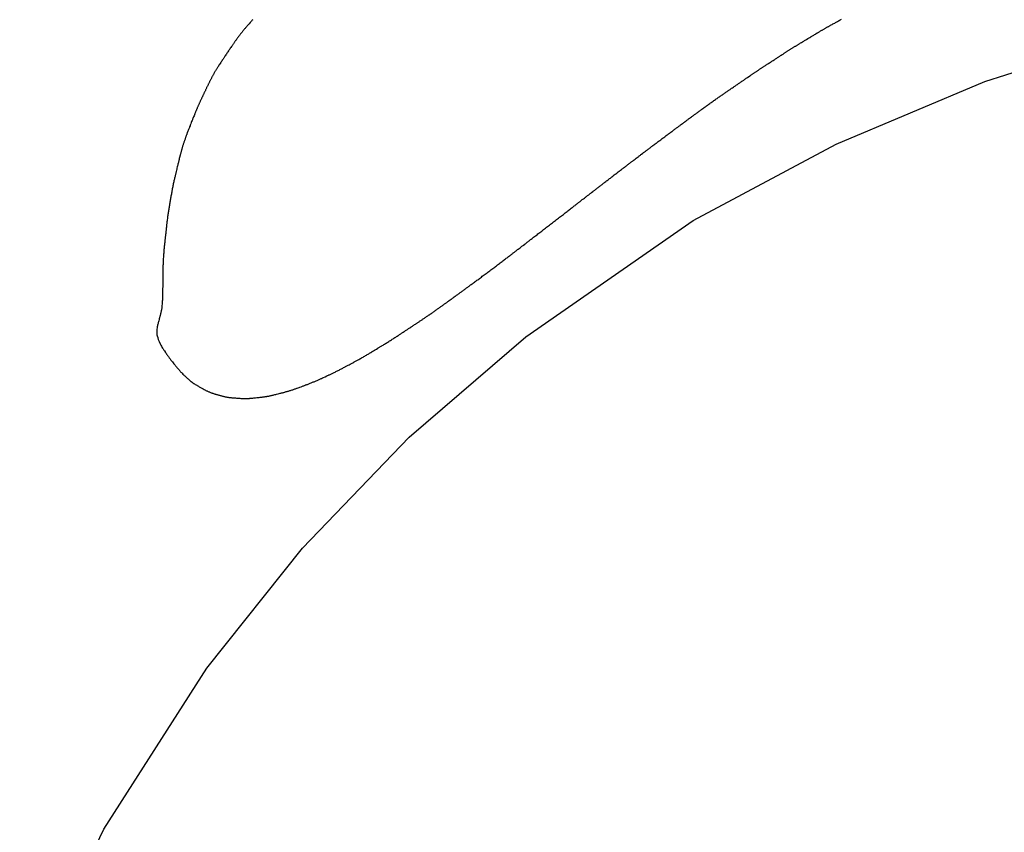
# Model space of a CAD drawing. Header units: millimetres. Extents: x -4577 to 1032787, y -66234 to 201209.
# Tile 138 of 256: x 4365.8 to 4367.6, y -8941.63 to -8940.14. Entities that reach past the tile are written whole.
import ezdxf

# ---------------------------------------------------------------- set-up
doc = ezdxf.new("R2010")
doc.units = ezdxf.units.MM
doc.linetypes.add('510_5_2OG_ELT_1004$0$11-07-22_DS_2OG$0$AUSGEZOGEN', pattern=[0])
doc.layers.add('510_5_2OG_ELT_1004$0$11-07-22_DS_2OG$0$EBENE_1', color=8, linetype='510_5_2OG_ELT_1004$0$11-07-22_DS_2OG$0$AUSGEZOGEN')

# ---------------------------------------------------------------- blocks, each defined once
blk = doc.blocks.new('510_5_2OG_ELT_1004')
at = {"layer": '510_5_2OG_ELT_1004$0$11-07-22_DS_2OG$0$EBENE_1'}
for p, q in [((4367.5689, -8940.2051), (4367.8504, -8940.1152)), ((4367.2963, -8940.3204), (4367.5689, -8940.2051)), ((4367.0341, -8940.4603), (4367.2963, -8940.3204)), ((4366.7274, -8940.6731), (4367.0341, -8940.4603)), ((4366.5137, -8940.8574), (4366.7274, -8940.6731)), ((4366.3183, -8941.0605), (4366.5137, -8940.8574)), ((4366.1428, -8941.2809), (4366.3183, -8941.0605)), ((4365.9541, -8941.5756), (4366.1428, -8941.2809)), ((4365.7997, -8941.8905), (4365.9541, -8941.5756))]:
    blk.add_line(p, q, dxfattribs=at)
blk.add_lwpolyline([(4366.2269, -8940.092), (4366.2261, -8940.0928), (4366.2253, -8940.0938), (4366.2243, -8940.0949), (4366.2232, -8940.096), (4366.2221, -8940.0974), (4366.2202, -8940.0995), (4366.2195, -8940.1003), (4366.2188, -8940.101), (4366.2181, -8940.1019), (4366.2174, -8940.1027), (4366.2167, -8940.1035), (4366.2159, -8940.1044), (4366.2152, -8940.1053), (4366.2144, -8940.1062), (4366.2136, -8940.1071), (4366.2128, -8940.108), (4366.212, -8940.109), (4366.2112, -8940.1099), (4366.2104, -8940.1109), (4366.2096, -8940.1119), (4366.2088, -8940.1129), (4366.208, -8940.1139), (4366.2072, -8940.1149), (4366.2064, -8940.1159), (4366.2055, -8940.1169), (4366.2047, -8940.1179), (4366.2039, -8940.119), (4366.2031, -8940.12), (4366.2023, -8940.121), (4366.2015, -8940.1221), (4366.2008, -8940.1231), (4366.2, -8940.1241), (4366.1992, -8940.1252), (4366.1984, -8940.1262), (4366.1977, -8940.1272), (4366.1969, -8940.1283), (4366.1962, -8940.1293), (4366.1955, -8940.1303), (4366.1948, -8940.1313), (4366.1941, -8940.1323), (4366.1934, -8940.1333), (4366.1927, -8940.1342), (4366.192, -8940.1352), (4366.1914, -8940.1361), (4366.1907, -8940.137), (4366.1901, -8940.138), (4366.1895, -8940.1388), (4366.1889, -8940.1397), (4366.1878, -8940.1414), (4366.1867, -8940.143), (4366.1857, -8940.1444), (4366.1848, -8940.1458), (4366.1839, -8940.1471), (4366.1832, -8940.1482), (4366.1825, -8940.1492), (4366.1813, -8940.151), (4366.1804, -8940.1524), (4366.1796, -8940.1535), (4366.1785, -8940.1551), (4366.1776, -8940.1565), (4366.1766, -8940.158), (4366.176, -8940.1589), (4366.1752, -8940.1601), (4366.1737, -8940.1623), (4366.1731, -8940.1632), (4366.1724, -8940.1642), (4366.1717, -8940.1653), (4366.1709, -8940.1665), (4366.17, -8940.1678), (4366.1691, -8940.1692), (4366.1681, -8940.1707), (4366.1671, -8940.1722), (4366.1655, -8940.1747), (4366.1649, -8940.1755), (4366.1644, -8940.1764), (4366.1638, -8940.1772), (4366.1633, -8940.1781), (4366.1627, -8940.179), (4366.1621, -8940.1799), (4366.1616, -8940.1809), (4366.161, -8940.1818), (4366.1604, -8940.1827), (4366.1598, -8940.1837), (4366.1592, -8940.1846), (4366.1587, -8940.1856), (4366.1581, -8940.1866), (4366.1575, -8940.1875), (4366.157, -8940.1885), (4366.1564, -8940.1895), (4366.1558, -8940.1905), (4366.1553, -8940.1915), (4366.1547, -8940.1924), (4366.1542, -8940.1934), (4366.1536, -8940.1944), (4366.1531, -8940.1954), (4366.1526, -8940.1964), (4366.152, -8940.1974), (4366.1515, -8940.1984), (4366.151, -8940.1994), (4366.1505, -8940.2004), (4366.1499, -8940.2014), (4366.1494, -8940.2024), (4366.1489, -8940.2034), (4366.1484, -8940.2044), (4366.1479, -8940.2055), (4366.1474, -8940.2065), (4366.1469, -8940.2075), (4366.1464, -8940.2085), (4366.1459, -8940.2095), (4366.1454, -8940.2105), (4366.1449, -8940.2115), (4366.1444, -8940.2126), (4366.1439, -8940.2136), (4366.1434, -8940.2146), (4366.1429, -8940.2156), (4366.1424, -8940.2166), (4366.1419, -8940.2177), (4366.1414, -8940.2187), (4366.1409, -8940.2197), (4366.1405, -8940.2207), (4366.14, -8940.2217), (4366.1395, -8940.2228), (4366.139, -8940.2238), (4366.1385, -8940.2248), (4366.138, -8940.2258), (4366.1375, -8940.2269), (4366.137, -8940.2279), (4366.1365, -8940.2289), (4366.136, -8940.2299), (4366.1356, -8940.2309), (4366.1351, -8940.232), (4366.1346, -8940.233), (4366.1341, -8940.234), (4366.1336, -8940.235), (4366.1331, -8940.2361), (4366.1327, -8940.2371), (4366.1322, -8940.2381), (4366.1317, -8940.2391), (4366.1312, -8940.2402), (4366.1308, -8940.2412), (4366.1303, -8940.2422), (4366.1298, -8940.2433), (4366.1293, -8940.2443), (4366.1289, -8940.2453), (4366.1284, -8940.2464), (4366.128, -8940.2474), (4366.1275, -8940.2484), (4366.127, -8940.2495), (4366.1266, -8940.2505), (4366.1261, -8940.2515), (4366.1257, -8940.2526), (4366.1252, -8940.2536), (4366.1248, -8940.2546), (4366.1243, -8940.2557), (4366.1239, -8940.2567), (4366.1235, -8940.2577), (4366.1231, -8940.2587), (4366.1226, -8940.2597), (4366.1222, -8940.2607), (4366.1218, -8940.2617), (4366.1214, -8940.2627), (4366.121, -8940.2637), (4366.1206, -8940.2646), (4366.1199, -8940.2664), (4366.1192, -8940.2682), (4366.1185, -8940.2699), (4366.1178, -8940.2715), (4366.1172, -8940.2731), (4366.1167, -8940.2745), (4366.1162, -8940.2758), (4366.1157, -8940.2769), (4366.1149, -8940.2789), (4366.1143, -8940.2804), (4366.1134, -8940.2828), (4366.1124, -8940.2852), (4366.112, -8940.2863), (4366.1111, -8940.2885), (4366.1107, -8940.2895), (4366.1103, -8940.2907), (4366.1098, -8940.292), (4366.1092, -8940.2934), (4366.1086, -8940.2949), (4366.1079, -8940.2966), (4366.1069, -8940.2993), (4366.1065, -8940.3003), (4366.1062, -8940.3013), (4366.1058, -8940.3023), (4366.1054, -8940.3033), (4366.105, -8940.3043), (4366.1046, -8940.3054), (4366.1042, -8940.3065), (4366.1039, -8940.3075), (4366.1035, -8940.3086), (4366.1031, -8940.3098), (4366.1027, -8940.3109), (4366.1023, -8940.312), (4366.1019, -8940.3132), (4366.1015, -8940.3143), (4366.1011, -8940.3155), (4366.1007, -8940.3167), (4366.1003, -8940.3179), (4366.0999, -8940.319), (4366.0995, -8940.3202), (4366.0992, -8940.3214), (4366.0988, -8940.3226), (4366.0984, -8940.3238), (4366.0981, -8940.325), (4366.0977, -8940.3262), (4366.0974, -8940.3273), (4366.0971, -8940.3285), (4366.0967, -8940.3297), (4366.0964, -8940.3308), (4366.0961, -8940.332), (4366.0958, -8940.3331), (4366.0955, -8940.3343), (4366.0952, -8940.3354), (4366.0949, -8940.3365), (4366.0946, -8940.3376), (4366.0943, -8940.3386), (4366.094, -8940.3397), (4366.0938, -8940.3407), (4366.0935, -8940.3418), (4366.0933, -8940.3428), (4366.0928, -8940.3447), (4366.0923, -8940.3465), (4366.0919, -8940.3482), (4366.0915, -8940.3499), (4366.0911, -8940.3513), (4366.0908, -8940.3527), (4366.0905, -8940.3539), (4366.0903, -8940.355), (4366.0898, -8940.357), (4366.0894, -8940.3585), (4366.0891, -8940.3598), (4366.0886, -8940.3618), (4366.088, -8940.3644), (4366.0878, -8940.3654), (4366.0875, -8940.3665), (4366.0872, -8940.3679), (4366.0866, -8940.3704), (4366.0863, -8940.3714), (4366.0861, -8940.3725), (4366.0858, -8940.3737), (4366.0855, -8940.3749), (4366.0851, -8940.3763), (4366.0848, -8940.3777), (4366.0844, -8940.3792), (4366.0841, -8940.3808), (4366.0837, -8940.3824), (4366.0833, -8940.3841), (4366.0829, -8940.3858), (4366.0825, -8940.3875), (4366.0821, -8940.3893), (4366.0817, -8940.3912), (4366.0813, -8940.393), (4366.0809, -8940.3949), (4366.0805, -8940.3967), (4366.0802, -8940.3986), (4366.0798, -8940.4004), (4366.0794, -8940.4023), (4366.0791, -8940.4042), (4366.0787, -8940.406), (4366.0784, -8940.4079), (4366.078, -8940.4098), (4366.0777, -8940.4117), (4366.0773, -8940.4135), (4366.077, -8940.4154), (4366.0767, -8940.4173), (4366.0764, -8940.4192), (4366.076, -8940.421), (4366.0757, -8940.4229), (4366.0754, -8940.4248), (4366.0751, -8940.4267), (4366.0747, -8940.4285), (4366.0744, -8940.4304), (4366.0741, -8940.4323), (4366.0738, -8940.4342), (4366.0735, -8940.4361), (4366.0732, -8940.4379), (4366.0729, -8940.4398), (4366.0726, -8940.4417), (4366.0723, -8940.4436), (4366.072, -8940.4454), (4366.0717, -8940.4473), (4366.0714, -8940.4492), (4366.0711, -8940.4511), (4366.0709, -8940.453), (4366.0706, -8940.4549), (4366.0704, -8940.4567), (4366.0701, -8940.4586), (4366.0699, -8940.4605), (4366.0697, -8940.4623), (4366.0694, -8940.4641), (4366.0692, -8940.4659), (4366.069, -8940.4676), (4366.0688, -8940.4693), (4366.0687, -8940.471), (4366.0685, -8940.4725), (4366.0683, -8940.4741), (4366.0682, -8940.4755), (4366.068, -8940.4769), (4366.0679, -8940.4783), (4366.0677, -8940.4795), (4366.0676, -8940.4807), (4366.0675, -8940.4817), (4366.0673, -8940.4837), (4366.0671, -8940.4855), (4366.0669, -8940.4871), (4366.0668, -8940.4886), (4366.0666, -8940.49), (4366.0665, -8940.4913), (4366.0663, -8940.4926), (4366.0662, -8940.494), (4366.066, -8940.4955), (4366.0659, -8940.4971), (4366.0656, -8940.4998), (4366.0655, -8940.5008), (4366.0654, -8940.5019), (4366.0652, -8940.5031), (4366.0651, -8940.5043), (4366.065, -8940.5056), (4366.0648, -8940.507), (4366.0647, -8940.5084), (4366.0645, -8940.51), (4366.0644, -8940.5116), (4366.0642, -8940.5132), (4366.064, -8940.5149), (4366.0639, -8940.5166), (4366.0637, -8940.5184), (4366.0636, -8940.5202), (4366.0634, -8940.522), (4366.0633, -8940.5239), (4366.0631, -8940.5257), (4366.063, -8940.5276), (4366.0629, -8940.5295), (4366.0628, -8940.5314), (4366.0627, -8940.5333), (4366.0626, -8940.5352), (4366.0625, -8940.5371), (4366.0624, -8940.539), (4366.0624, -8940.5408), (4366.0623, -8940.5427), (4366.0623, -8940.5446), (4366.0622, -8940.5465), (4366.0622, -8940.5484), (4366.0622, -8940.5503), (4366.0621, -8940.5522), (4366.0621, -8940.5541), (4366.0621, -8940.556), (4366.0621, -8940.5579), (4366.062, -8940.5598), (4366.062, -8940.5617), (4366.062, -8940.5635), (4366.062, -8940.5654), (4366.0619, -8940.5672), (4366.0619, -8940.569), (4366.0619, -8940.5708), (4366.0619, -8940.5725), (4366.0619, -8940.5742), (4366.0618, -8940.5758), (4366.0618, -8940.5774), (4366.0618, -8940.5789), (4366.0618, -8940.5803), (4366.0618, -8940.5816), (4366.0618, -8940.5829), (4366.0617, -8940.584), (4366.0617, -8940.5851), (4366.0617, -8940.5871), (4366.0617, -8940.5887), (4366.0617, -8940.5902), (4366.0617, -8940.5915), (4366.0617, -8940.5926), (4366.0617, -8940.5937), (4366.0616, -8940.5948), (4366.0616, -8940.5959), (4366.0616, -8940.5969), (4366.0616, -8940.598), (4366.0616, -8940.5991), (4366.0616, -8940.6001), (4366.0615, -8940.6012), (4366.0615, -8940.6023), (4366.0615, -8940.6033), (4366.0614, -8940.6044), (4366.0613, -8940.6064), (4366.0611, -8940.6081), (4366.061, -8940.6102), (4366.0607, -8940.6137), (4366.0605, -8940.6161), (4366.0604, -8940.6172), (4366.0603, -8940.6185), (4366.0602, -8940.6198), (4366.06, -8940.6211), (4366.0598, -8940.6225), (4366.0596, -8940.624), (4366.0593, -8940.6254), (4366.059, -8940.6268), (4366.0587, -8940.6282), (4366.0584, -8940.6296), (4366.058, -8940.6309), (4366.0577, -8940.6322), (4366.0574, -8940.6334), (4366.0571, -8940.6346), (4366.0568, -8940.6357), (4366.0565, -8940.6368), (4366.0562, -8940.6379), (4366.0559, -8940.6389), (4366.0556, -8940.6399), (4366.0554, -8940.6409), (4366.0551, -8940.6418), (4366.0546, -8940.6438), (4366.0541, -8940.6456), (4366.0536, -8940.6473), (4366.0533, -8940.6488), (4366.0529, -8940.6499), (4366.0525, -8940.6518), (4366.0521, -8940.6534), (4366.0518, -8940.655), (4366.0515, -8940.6567), (4366.0511, -8940.6593), (4366.0508, -8940.6647), (4366.0508, -8940.6658), (4366.0508, -8940.667), (4366.0509, -8940.6682), (4366.0511, -8940.6694), (4366.0516, -8940.6714), (4366.0526, -8940.6748), (4366.0529, -8940.6759), (4366.0534, -8940.6772), (4366.0538, -8940.6785), (4366.0544, -8940.6797), (4366.0549, -8940.6809), (4366.0554, -8940.682), (4366.0572, -8940.686), (4366.0578, -8940.6873), (4366.0586, -8940.6888), (4366.0595, -8940.6905), (4366.0605, -8940.6922), (4366.0615, -8940.6939), (4366.0625, -8940.6954), (4366.0634, -8940.6968), (4366.0642, -8940.6979), (4366.0649, -8940.6989), (4366.0661, -8940.7006), (4366.0666, -8940.7014), (4366.0673, -8940.7024), (4366.068, -8940.7035), (4366.069, -8940.7049), (4366.0696, -8940.7057), (4366.0702, -8940.7066), (4366.0709, -8940.7076), (4366.0716, -8940.7086), (4366.0723, -8940.7096), (4366.0731, -8940.7107), (4366.0739, -8940.7118), (4366.0747, -8940.7128), (4366.0755, -8940.7139), (4366.0762, -8940.7149), (4366.077, -8940.7158), (4366.0776, -8940.7167), (4366.0788, -8940.7182), (4366.0796, -8940.7191), (4366.0824, -8940.7228), (4366.0834, -8940.724), (4366.0846, -8940.7255), (4366.0852, -8940.7262), (4366.0859, -8940.727), (4366.0865, -8940.7278), (4366.0872, -8940.7286), (4366.0879, -8940.7294), (4366.0885, -8940.7302), (4366.0892, -8940.731), (4366.0899, -8940.7317), (4366.0905, -8940.7325), (4366.0912, -8940.7333), (4366.0919, -8940.7341), (4366.0926, -8940.7349), (4366.0933, -8940.7356), (4366.094, -8940.7364), (4366.0946, -8940.7372), (4366.0953, -8940.7379), (4366.0961, -8940.7387), (4366.0968, -8940.7394), (4366.0975, -8940.7402), (4366.0989, -8940.7415), (4366.1003, -8940.7428), (4366.1014, -8940.7439), (4366.1023, -8940.7448), (4366.1061, -8940.7483), (4366.1075, -8940.7495), (4366.1083, -8940.7503), (4366.1093, -8940.7512), (4366.1104, -8940.7522), (4366.1116, -8940.7532), (4366.1129, -8940.7543), (4366.1142, -8940.7554), (4366.1156, -8940.7565), (4366.1171, -8940.7576), (4366.1186, -8940.7586), (4366.12, -8940.7596), (4366.1215, -8940.7605), (4366.1229, -8940.7614), (4366.1242, -8940.7621), (4366.1253, -8940.7628), (4366.1273, -8940.7639), (4366.1289, -8940.7648), (4366.1326, -8940.7669), (4366.1335, -8940.7675), (4366.1347, -8940.7681), (4366.136, -8940.7688), (4366.1376, -8940.7697), (4366.1393, -8940.7706), (4366.1402, -8940.7711), (4366.1411, -8940.7716), (4366.1421, -8940.7721), (4366.1431, -8940.7725), (4366.1441, -8940.773), (4366.1452, -8940.7735), (4366.1462, -8940.774), (4366.1473, -8940.7744), (4366.1483, -8940.7748), (4366.1494, -8940.7753), (4366.1505, -8940.7757), (4366.1516, -8940.7761), (4366.1527, -8940.7764), (4366.1538, -8940.7768), (4366.1549, -8940.7772), (4366.156, -8940.7775), (4366.1571, -8940.7779), (4366.1582, -8940.7782), (4366.1593, -8940.7785), (4366.1604, -8940.7788), (4366.1615, -8940.7792), (4366.1626, -8940.7795), (4366.1637, -8940.7798), (4366.1649, -8940.7801), (4366.166, -8940.7804), (4366.1671, -8940.7807), (4366.1682, -8940.781), (4366.1693, -8940.7813), (4366.1704, -8940.7816), (4366.1716, -8940.7819), (4366.1727, -8940.7822), (4366.1738, -8940.7825), (4366.1749, -8940.7828), (4366.1761, -8940.783), (4366.1772, -8940.7833), (4366.1783, -8940.7835), (4366.1794, -8940.7837), (4366.1806, -8940.7839), (4366.1817, -8940.7841), (4366.1829, -8940.7843), (4366.184, -8940.7844), (4366.1851, -8940.7846), (4366.1862, -8940.7847), (4366.1873, -8940.7848), (4366.1883, -8940.7849), (4366.1903, -8940.7851), (4366.1921, -8940.7852), (4366.1937, -8940.7854), (4366.195, -8940.7854), (4366.1974, -8940.7856), (4366.2006, -8940.7858), (4366.2018, -8940.7859), (4366.2032, -8940.786), (4366.2049, -8940.7861), (4366.2069, -8940.7861), (4366.2079, -8940.7862), (4366.209, -8940.7862), (4366.2101, -8940.7863), (4366.2112, -8940.7863), (4366.2124, -8940.7863), (4366.2135, -8940.7863), (4366.2147, -8940.7863), (4366.2159, -8940.7863), (4366.2171, -8940.7862), (4366.2183, -8940.7862), (4366.2195, -8940.7862), (4366.2207, -8940.7861), (4366.2218, -8940.786), (4366.223, -8940.7859), (4366.2241, -8940.7858), (4366.2251, -8940.7858), (4366.2272, -8940.7856), (4366.229, -8940.7854), (4366.2306, -8940.7852), (4366.2319, -8940.7851), (4366.2342, -8940.7848), (4366.2377, -8940.7844), (4366.2389, -8940.7843), (4366.2403, -8940.7841), (4366.2431, -8940.7838), (4366.2441, -8940.7836), (4366.2452, -8940.7835), (4366.2463, -8940.7834), (4366.2475, -8940.7832), (4366.2487, -8940.783), (4366.2499, -8940.7828), (4366.2511, -8940.7827), (4366.2524, -8940.7824), (4366.2536, -8940.7822), (4366.2549, -8940.782), (4366.2562, -8940.7818), (4366.2574, -8940.7815), (4366.2587, -8940.7813), (4366.2599, -8940.781), (4366.2611, -8940.7807), (4366.2623, -8940.7805), (4366.2634, -8940.7802), (4366.2645, -8940.78), (4366.2656, -8940.7797), (4366.2676, -8940.7792), (4366.2693, -8940.7788), (4366.2707, -8940.7784), (4366.2737, -8940.7777), (4366.2771, -8940.7768), (4366.2783, -8940.7765), (4366.2798, -8940.7761), (4366.2816, -8940.7757), (4366.2826, -8940.7754), (4366.2837, -8940.7751), (4366.2848, -8940.7748), (4366.2859, -8940.7745), (4366.2872, -8940.7742), (4366.2884, -8940.7738), (4366.2897, -8940.7735), (4366.291, -8940.7731), (4366.2923, -8940.7727), (4366.2936, -8940.7723), (4366.295, -8940.7719), (4366.2963, -8940.7715), (4366.2976, -8940.7711), (4366.2989, -8940.7706), (4366.3003, -8940.7702), (4366.3015, -8940.7698), (4366.3028, -8940.7693), (4366.304, -8940.7689), (4366.3052, -8940.7685), (4366.3063, -8940.7681), (4366.3074, -8940.7677), (4366.3085, -8940.7673), (4366.3104, -8940.7666), (4366.312, -8940.766), (4366.3133, -8940.7656), (4366.3155, -8940.7647), (4366.3191, -8940.7634), (4366.3203, -8940.7629), (4366.3228, -8940.762), (4366.3238, -8940.7616), (4366.3248, -8940.7613), (4366.326, -8940.7608), (4366.3271, -8940.7604), (4366.3284, -8940.7599), (4366.3296, -8940.7594), (4366.331, -8940.7589), (4366.3323, -8940.7584), (4366.3337, -8940.7578), (4366.3351, -8940.7573), (4366.3365, -8940.7567), (4366.3379, -8940.7561), (4366.3393, -8940.7555), (4366.3407, -8940.7549), (4366.3421, -8940.7544), (4366.3434, -8940.7538), (4366.3448, -8940.7532), (4366.3461, -8940.7526), (4366.3474, -8940.752), (4366.3486, -8940.7514), (4366.3498, -8940.7509), (4366.351, -8940.7504), (4366.3521, -8940.7499), (4366.3531, -8940.7494), (4366.355, -8940.7485), (4366.3565, -8940.7478), (4366.3595, -8940.7464), (4366.3629, -8940.7449), (4366.3641, -8940.7443), (4366.3656, -8940.7436), (4366.3666, -8940.7431), (4366.3676, -8940.7427), (4366.3686, -8940.7422), (4366.3698, -8940.7416), (4366.371, -8940.7411), (4366.3722, -8940.7405), (4366.3736, -8940.7398), (4366.3749, -8940.7392), (4366.3763, -8940.7385), (4366.3777, -8940.7378), (4366.3792, -8940.7371), (4366.3806, -8940.7364), (4366.3821, -8940.7357), (4366.3836, -8940.7349), (4366.3851, -8940.7342), (4366.3865, -8940.7334), (4366.388, -8940.7327), (4366.3894, -8940.7319), (4366.3908, -8940.7312), (4366.3922, -8940.7305), (4366.3935, -8940.7298), (4366.3948, -8940.7291), (4366.396, -8940.7284), (4366.3972, -8940.7278), (4366.3983, -8940.7272), (4366.3994, -8940.7266), (4366.4004, -8940.7261), (4366.402, -8940.7252), (4366.4034, -8940.7245), (4366.4055, -8940.7233), (4366.4081, -8940.7219), (4366.409, -8940.7214), (4366.4102, -8940.7207), (4366.4119, -8940.7199), (4366.4128, -8940.7193), (4366.4138, -8940.7188), (4366.415, -8940.7182), (4366.4162, -8940.7175), (4366.4174, -8940.7168), (4366.4187, -8940.7161), (4366.4201, -8940.7153), (4366.4215, -8940.7146), (4366.423, -8940.7137), (4366.4245, -8940.7129), (4366.426, -8940.7121), (4366.4275, -8940.7112), (4366.4291, -8940.7103), (4366.4306, -8940.7094), (4366.4321, -8940.7085), (4366.4337, -8940.7077), (4366.4352, -8940.7068), (4366.4367, -8940.7059), (4366.4382, -8940.705), (4366.4396, -8940.7042), (4366.441, -8940.7033), (4366.4423, -8940.7025), (4366.4436, -8940.7018), (4366.4449, -8940.701), (4366.446, -8940.7003), (4366.4471, -8940.6997), (4366.4481, -8940.6991), (4366.4499, -8940.698), (4366.4513, -8940.6971), (4366.4536, -8940.6957), (4366.456, -8940.6943), (4366.457, -8940.6937), (4366.4591, -8940.6924), (4366.4599, -8940.6919), (4366.4609, -8940.6913), (4366.462, -8940.6906), (4366.4632, -8940.6899), (4366.4644, -8940.6892), (4366.4657, -8940.6884), (4366.4671, -8940.6875), (4366.4685, -8940.6867), (4366.47, -8940.6857), (4366.4715, -8940.6848), (4366.4731, -8940.6839), (4366.4746, -8940.6829), (4366.4762, -8940.6819), (4366.4778, -8940.6809), (4366.4794, -8940.6799), (4366.481, -8940.6788), (4366.4826, -8940.6778), (4366.4842, -8940.6768), (4366.4858, -8940.6758), (4366.4873, -8940.6748), (4366.4889, -8940.6738), (4366.4904, -8940.6728), (4366.4918, -8940.6719), (4366.4932, -8940.671), (4366.4946, -8940.6701), (4366.4959, -8940.6692), (4366.4972, -8940.6684), (4366.4984, -8940.6676), (4366.4996, -8940.6668), (4366.5006, -8940.6661), (4366.5016, -8940.6654), (4366.5026, -8940.6648), (4366.5043, -8940.6637), (4366.5058, -8940.6627), (4366.5071, -8940.6618), (4366.5082, -8940.6611), (4366.5093, -8940.6604), (4366.5103, -8940.6597), (4366.5113, -8940.659), (4366.5124, -8940.6583), (4366.5135, -8940.6576), (4366.5148, -8940.6567), (4366.5164, -8940.6557), (4366.5174, -8940.655), (4366.5184, -8940.6544), (4366.5195, -8940.6536), (4366.5207, -8940.6528), (4366.522, -8940.652), (4366.5235, -8940.651), (4366.5251, -8940.6499), (4366.526, -8940.6494), (4366.5269, -8940.6488), (4366.5278, -8940.6482), (4366.5287, -8940.6475), (4366.5297, -8940.6469), (4366.5307, -8940.6462), (4366.5317, -8940.6456), (4366.5328, -8940.6449), (4366.5338, -8940.6442), (4366.5349, -8940.6434), (4366.536, -8940.6427), (4366.5372, -8940.6419), (4366.5383, -8940.6412), (4366.5395, -8940.6404), (4366.5407, -8940.6396), (4366.5418, -8940.6388), (4366.5431, -8940.638), (4366.5443, -8940.6371), (4366.5455, -8940.6363), (4366.5467, -8940.6355), (4366.548, -8940.6346), (4366.5492, -8940.6338), (4366.5505, -8940.6329), (4366.5518, -8940.632), (4366.553, -8940.6312), (4366.5543, -8940.6303), (4366.5556, -8940.6294), (4366.5569, -8940.6285), (4366.5581, -8940.6276), (4366.5594, -8940.6268), (4366.5607, -8940.6259), (4366.5619, -8940.625), (4366.5632, -8940.6241), (4366.5644, -8940.6232), (4366.5657, -8940.6223), (4366.5669, -8940.6215), (4366.5681, -8940.6206), (4366.5693, -8940.6197), (4366.5705, -8940.6189), (4366.5717, -8940.618), (4366.5729, -8940.6172), (4366.574, -8940.6164), (4366.5752, -8940.6155), (4366.5763, -8940.6147), (4366.5774, -8940.6139), (4366.5785, -8940.6131), (4366.5796, -8940.6124), (4366.5806, -8940.6116), (4366.5816, -8940.6109), (4366.5826, -8940.6101), (4366.5836, -8940.6094), (4366.5845, -8940.6087), (4366.5855, -8940.6081), (4366.5863, -8940.6074), (4366.5872, -8940.6068), (4366.5889, -8940.6056), (4366.5904, -8940.6045), (4366.5918, -8940.6035), (4366.593, -8940.6025), (4366.5942, -8940.6017), (4366.5952, -8940.6009), (4366.5962, -8940.6002), (4366.5979, -8940.599), (4366.5993, -8940.598), (4366.6005, -8940.5971), (4366.6016, -8940.5962), (4366.6027, -8940.5955), (4366.6038, -8940.5947), (4366.605, -8940.5938), (4366.6065, -8940.5927), (4366.6073, -8940.5921), (4366.6083, -8940.5914), (4366.6093, -8940.5906), (4366.6105, -8940.5897), (4366.6119, -8940.5888), (4366.6134, -8940.5877), (4366.6142, -8940.5871), (4366.615, -8940.5865), (4366.6159, -8940.5858), (4366.6169, -8940.5851), (4366.6179, -8940.5844), (4366.6189, -8940.5836), (4366.62, -8940.5828), (4366.6211, -8940.582), (4366.6223, -8940.5811), (4366.6236, -8940.5802), (4366.6248, -8940.5793), (4366.6261, -8940.5783), (4366.6275, -8940.5773), (4366.6289, -8940.5763), (4366.6303, -8940.5753), (4366.6317, -8940.5742), (4366.6332, -8940.5731), (4366.6347, -8940.572), (4366.6363, -8940.5709), (4366.6379, -8940.5697), (4366.6394, -8940.5686), (4366.6411, -8940.5674), (4366.6427, -8940.5662), (4366.6444, -8940.5649), (4366.646, -8940.5637), (4366.6477, -8940.5624), (4366.6494, -8940.5612), (4366.6511, -8940.5599), (4366.6529, -8940.5586), (4366.6546, -8940.5573), (4366.6564, -8940.556), (4366.6581, -8940.5547), (4366.6599, -8940.5534), (4366.6616, -8940.5521), (4366.6634, -8940.5508), (4366.6651, -8940.5495), (4366.6669, -8940.5481), (4366.6687, -8940.5468), (4366.6704, -8940.5455), (4366.6721, -8940.5442), (4366.6739, -8940.5429), (4366.6756, -8940.5416), (4366.6773, -8940.5403), (4366.679, -8940.539), (4366.6806, -8940.5378), (4366.6823, -8940.5365), (4366.6839, -8940.5353), (4366.6855, -8940.5341), (4366.6871, -8940.5329), (4366.6886, -8940.5317), (4366.6901, -8940.5305), (4366.6916, -8940.5294), (4366.6931, -8940.5283), (4366.6945, -8940.5272), (4366.6959, -8940.5261), (4366.6973, -8940.5251), (4366.6986, -8940.5241), (4366.6998, -8940.5231), (4366.7011, -8940.5222), (4366.7023, -8940.5213), (4366.7034, -8940.5204), (4366.7045, -8940.5196), (4366.7055, -8940.5188), (4366.7065, -8940.518), (4366.7074, -8940.5173), (4366.7083, -8940.5166), (4366.7099, -8940.5154), (4366.7112, -8940.5144), (4366.7124, -8940.5134), (4366.7135, -8940.5127), (4366.715, -8940.5114), (4366.7169, -8940.51), (4366.7184, -8940.5089), (4366.7192, -8940.5083), (4366.7204, -8940.5073), (4366.7213, -8940.5067), (4366.7223, -8940.5059), (4366.7234, -8940.505), (4366.7255, -8940.5034), (4366.7264, -8940.5028), (4366.7272, -8940.5021), (4366.7282, -8940.5014), (4366.7291, -8940.5006), (4366.7302, -8940.4998), (4366.7313, -8940.499), (4366.7324, -8940.4981), (4366.7336, -8940.4972), (4366.7349, -8940.4962), (4366.7362, -8940.4952), (4366.7375, -8940.4942), (4366.7389, -8940.4931), (4366.7404, -8940.492), (4366.7418, -8940.4909), (4366.7433, -8940.4897), (4366.7449, -8940.4885), (4366.7465, -8940.4873), (4366.7481, -8940.4861), (4366.7497, -8940.4848), (4366.7514, -8940.4835), (4366.7531, -8940.4822), (4366.7548, -8940.4809), (4366.7566, -8940.4796), (4366.7583, -8940.4782), (4366.7601, -8940.4768), (4366.7619, -8940.4754), (4366.7637, -8940.474), (4366.7655, -8940.4726), (4366.7674, -8940.4712), (4366.7692, -8940.4698), (4366.771, -8940.4684), (4366.7729, -8940.467), (4366.7747, -8940.4655), (4366.7766, -8940.4641), (4366.7784, -8940.4627), (4366.7803, -8940.4613), (4366.7821, -8940.4598), (4366.7839, -8940.4584), (4366.7858, -8940.457), (4366.7876, -8940.4556), (4366.7894, -8940.4542), (4366.7912, -8940.4528), (4366.7929, -8940.4515), (4366.7947, -8940.4501), (4366.7964, -8940.4488), (4366.7981, -8940.4475), (4366.7998, -8940.4461), (4366.8015, -8940.4449), (4366.8031, -8940.4436), (4366.8047, -8940.4423), (4366.8063, -8940.4411), (4366.8078, -8940.4399), (4366.8093, -8940.4387), (4366.8108, -8940.4376), (4366.8123, -8940.4365), (4366.8137, -8940.4354), (4366.815, -8940.4343), (4366.8163, -8940.4333), (4366.8176, -8940.4323), (4366.8188, -8940.4314), (4366.82, -8940.4305), (4366.8212, -8940.4296), (4366.8222, -8940.4287), (4366.8233, -8940.4279), (4366.8242, -8940.4272), (4366.8252, -8940.4265), (4366.8261, -8940.4258), (4366.8269, -8940.4251), (4366.8284, -8940.4239), (4366.8298, -8940.4229), (4366.831, -8940.4219), (4366.8321, -8940.4211), (4366.8331, -8940.4203), (4366.8348, -8940.419), (4366.8361, -8940.418), (4366.8373, -8940.4171), (4366.8383, -8940.4163), (4366.8394, -8940.4154), (4366.8406, -8940.4145), (4366.8427, -8940.4128), (4366.8436, -8940.4122), (4366.8446, -8940.4114), (4366.8456, -8940.4106), (4366.8468, -8940.4097), (4366.8481, -8940.4087), (4366.8503, -8940.407), (4366.8511, -8940.4064), (4366.8519, -8940.4057), (4366.8528, -8940.405), (4366.8537, -8940.4043), (4366.8547, -8940.4036), (4366.8556, -8940.4028), (4366.8567, -8940.402), (4366.8577, -8940.4012), (4366.8588, -8940.4004), (4366.8599, -8940.3995), (4366.8611, -8940.3986), (4366.8623, -8940.3977), (4366.8635, -8940.3968), (4366.8647, -8940.3958), (4366.8659, -8940.3948), (4366.8672, -8940.3938), (4366.8685, -8940.3928), (4366.8698, -8940.3918), (4366.8712, -8940.3908), (4366.8725, -8940.3897), (4366.8739, -8940.3887), (4366.8753, -8940.3876), (4366.8767, -8940.3865), (4366.8781, -8940.3855), (4366.8795, -8940.3844), (4366.8809, -8940.3833), (4366.8824, -8940.3822), (4366.8838, -8940.381), (4366.8853, -8940.3799), (4366.8867, -8940.3788), (4366.8882, -8940.3777), (4366.8896, -8940.3766), (4366.8911, -8940.3754), (4366.8926, -8940.3743), (4366.894, -8940.3732), (4366.8955, -8940.3721), (4366.8969, -8940.371), (4366.8983, -8940.3699), (4366.8998, -8940.3688), (4366.9012, -8940.3677), (4366.9026, -8940.3667), (4366.904, -8940.3656), (4366.9054, -8940.3646), (4366.9067, -8940.3635), (4366.9081, -8940.3625), (4366.9094, -8940.3615), (4366.9107, -8940.3605), (4366.9119, -8940.3596), (4366.9132, -8940.3586), (4366.9144, -8940.3577), (4366.9156, -8940.3568), (4366.9167, -8940.3559), (4366.9179, -8940.355), (4366.919, -8940.3542), (4366.92, -8940.3534), (4366.921, -8940.3527), (4366.922, -8940.3519), (4366.9229, -8940.3512), (4366.9238, -8940.3505), (4366.9247, -8940.3499), (4366.9263, -8940.3487), (4366.9276, -8940.3476), (4366.9288, -8940.3467), (4366.9298, -8940.346), (4366.9314, -8940.3448), (4366.9332, -8940.3435), (4366.9344, -8940.3425), (4366.9353, -8940.3418), (4366.9366, -8940.3408), (4366.9375, -8940.3402), (4366.9385, -8940.3394), (4366.9397, -8940.3385), (4366.9418, -8940.3369), (4366.9426, -8940.3363), (4366.9434, -8940.3357), (4366.9443, -8940.335), (4366.9453, -8940.3343), (4366.9462, -8940.3335), (4366.9473, -8940.3328), (4366.9483, -8940.332), (4366.9494, -8940.3312), (4366.9505, -8940.3303), (4366.9517, -8940.3294), (4366.9529, -8940.3285), (4366.9541, -8940.3276), (4366.9553, -8940.3267), (4366.9566, -8940.3257), (4366.9579, -8940.3247), (4366.9592, -8940.3238), (4366.9605, -8940.3227), (4366.9619, -8940.3217), (4366.9633, -8940.3207), (4366.9646, -8940.3196), (4366.9661, -8940.3186), (4366.9675, -8940.3175), (4366.9689, -8940.3164), (4366.9703, -8940.3154), (4366.9718, -8940.3143), (4366.9732, -8940.3132), (4366.9747, -8940.3121), (4366.9762, -8940.311), (4366.9776, -8940.3099), (4366.9791, -8940.3088), (4366.9806, -8940.3077), (4366.982, -8940.3066), (4366.9835, -8940.3055), (4366.9849, -8940.3044), (4366.9864, -8940.3033), (4366.9878, -8940.3023), (4366.9892, -8940.3012), (4366.9907, -8940.3002), (4366.9921, -8940.2991), (4366.9934, -8940.2981), (4366.9948, -8940.2971), (4366.9961, -8940.2961), (4366.9975, -8940.2951), (4366.9988, -8940.2941), (4367, -8940.2932), (4367.0013, -8940.2923), (4367.0025, -8940.2913), (4367.0037, -8940.2905), (4367.0049, -8940.2896), (4367.006, -8940.2888), (4367.0071, -8940.2879), (4367.0082, -8940.2872), (4367.0092, -8940.2864), (4367.0102, -8940.2857), (4367.0111, -8940.285), (4367.012, -8940.2843), (4367.0129, -8940.2837), (4367.0144, -8940.2825), (4367.0158, -8940.2815), (4367.017, -8940.2806), (4367.0181, -8940.2798), (4367.0197, -8940.2786), (4367.0214, -8940.2773), (4367.0228, -8940.2763), (4367.0237, -8940.2757), (4367.025, -8940.2747), (4367.0259, -8940.274), (4367.0269, -8940.2733), (4367.0281, -8940.2724), (4367.0295, -8940.2714), (4367.031, -8940.2702), (4367.0319, -8940.2696), (4367.0328, -8940.2689), (4367.0337, -8940.2682), (4367.0347, -8940.2675), (4367.0357, -8940.2668), (4367.0367, -8940.266), (4367.0378, -8940.2652), (4367.0389, -8940.2644), (4367.0401, -8940.2635), (4367.0413, -8940.2626), (4367.0425, -8940.2618), (4367.0437, -8940.2608), (4367.045, -8940.2599), (4367.0463, -8940.259), (4367.0476, -8940.258), (4367.049, -8940.257), (4367.0503, -8940.256), (4367.0517, -8940.255), (4367.0531, -8940.254), (4367.0545, -8940.253), (4367.0559, -8940.252), (4367.0574, -8940.2509), (4367.0588, -8940.2499), (4367.0603, -8940.2488), (4367.0617, -8940.2478), (4367.0632, -8940.2467), (4367.0647, -8940.2457), (4367.0661, -8940.2446), (4367.0676, -8940.2436), (4367.0691, -8940.2425), (4367.0706, -8940.2415), (4367.0721, -8940.2404), (4367.0735, -8940.2394), (4367.075, -8940.2384), (4367.0764, -8940.2373), (4367.0779, -8940.2363), (4367.0793, -8940.2353), (4367.0808, -8940.2343), (4367.0822, -8940.2333), (4367.0836, -8940.2324), (4367.0849, -8940.2314), (4367.0863, -8940.2305), (4367.0877, -8940.2295), (4367.089, -8940.2286), (4367.0903, -8940.2277), (4367.0916, -8940.2268), (4367.0928, -8940.226), (4367.0941, -8940.2251), (4367.0953, -8940.2243), (4367.0965, -8940.2235), (4367.0976, -8940.2227), (4367.0987, -8940.2219), (4367.0998, -8940.2212), (4367.1009, -8940.2204), (4367.1019, -8940.2197), (4367.1028, -8940.2191), (4367.1038, -8940.2184), (4367.1047, -8940.2178), (4367.1064, -8940.2167), (4367.1079, -8940.2156), (4367.1093, -8940.2147), (4367.1105, -8940.2138), (4367.1116, -8940.2131), (4367.1127, -8940.2124), (4367.1136, -8940.2117), (4367.1152, -8940.2106), (4367.1165, -8940.2097), (4367.1176, -8940.2089), (4367.1187, -8940.2082), (4367.1198, -8940.2075), (4367.1209, -8940.2067), (4367.1221, -8940.2059), (4367.1234, -8940.205), (4367.125, -8940.2039), (4367.1259, -8940.2033), (4367.1268, -8940.2027), (4367.1278, -8940.202), (4367.1289, -8940.2012), (4367.1301, -8940.2004), (4367.1314, -8940.1995), (4367.1328, -8940.1986), (4367.1342, -8940.1976), (4367.1357, -8940.1965), (4367.1382, -8940.1949), (4367.139, -8940.1943), (4367.1399, -8940.1937), (4367.1407, -8940.1931), (4367.1416, -8940.1925), (4367.1425, -8940.1919), (4367.1434, -8940.1913), (4367.1443, -8940.1907), (4367.1452, -8940.1901), (4367.1462, -8940.1894), (4367.1471, -8940.1888), (4367.1481, -8940.1882), (4367.149, -8940.1875), (4367.15, -8940.1869), (4367.151, -8940.1862), (4367.1519, -8940.1856), (4367.1529, -8940.1849), (4367.1539, -8940.1843), (4367.1549, -8940.1836), (4367.1559, -8940.183), (4367.1568, -8940.1823), (4367.1578, -8940.1816), (4367.1588, -8940.181), (4367.1598, -8940.1803), (4367.1608, -8940.1797), (4367.1617, -8940.1791), (4367.1627, -8940.1784), (4367.1636, -8940.1778), (4367.1646, -8940.1772), (4367.1655, -8940.1766), (4367.1665, -8940.176), (4367.1674, -8940.1754), (4367.1683, -8940.1748), (4367.1692, -8940.1742), (4367.17, -8940.1736), (4367.1709, -8940.1731), (4367.1726, -8940.172), (4367.1742, -8940.1709), (4367.1757, -8940.17), (4367.1771, -8940.169), (4367.1784, -8940.1682), (4367.1795, -8940.1674), (4367.1806, -8940.1667), (4367.1824, -8940.1656), (4367.1837, -8940.1648), (4367.1852, -8940.1638), (4367.1875, -8940.1623), (4367.1886, -8940.1616), (4367.1901, -8940.1606), (4367.191, -8940.16), (4367.192, -8940.1594), (4367.1932, -8940.1586), (4367.1945, -8940.1578), (4367.1958, -8940.1569), (4367.1973, -8940.156), (4367.1989, -8940.155), (4367.2005, -8940.1539), (4367.2013, -8940.1534), (4367.2022, -8940.1528), (4367.2031, -8940.1522), (4367.204, -8940.1517), (4367.2049, -8940.1511), (4367.2058, -8940.1505), (4367.2067, -8940.1499), (4367.2076, -8940.1493), (4367.2086, -8940.1487), (4367.2095, -8940.1481), (4367.2105, -8940.1475), (4367.2115, -8940.1469), (4367.2124, -8940.1463), (4367.2134, -8940.1457), (4367.2144, -8940.1451), (4367.2154, -8940.1445), (4367.2163, -8940.1439), (4367.2173, -8940.1433), (4367.2183, -8940.1426), (4367.2193, -8940.142), (4367.2202, -8940.1414), (4367.2212, -8940.1408), (4367.2222, -8940.1403), (4367.2231, -8940.1397), (4367.2241, -8940.1391), (4367.225, -8940.1385), (4367.2259, -8940.1379), (4367.2268, -8940.1374), (4367.2277, -8940.1368), (4367.2286, -8940.1363), (4367.2295, -8940.1358), (4367.2312, -8940.1347), (4367.2328, -8940.1337), (4367.2344, -8940.1328), (4367.2358, -8940.1319), (4367.2372, -8940.1311), (4367.2384, -8940.1304), (4367.2395, -8940.1297), (4367.2405, -8940.1291), (4367.2422, -8940.1281), (4367.2446, -8940.1266), (4367.247, -8940.1252), (4367.2481, -8940.1245), (4367.2496, -8940.1236), (4367.2505, -8940.1231), (4367.2515, -8940.1225), (4367.2527, -8940.1218), (4367.2539, -8940.121), (4367.2553, -8940.1202), (4367.2567, -8940.1193), (4367.2583, -8940.1184), (4367.2599, -8940.1174), (4367.2616, -8940.1164), (4367.2625, -8940.1159), (4367.2634, -8940.1154), (4367.2643, -8940.1148), (4367.2652, -8940.1143), (4367.2661, -8940.1137), (4367.267, -8940.1132), (4367.2679, -8940.1126), (4367.2689, -8940.1121), (4367.2698, -8940.1115), (4367.2708, -8940.111), (4367.2718, -8940.1104), (4367.2727, -8940.1098), (4367.2737, -8940.1093), (4367.2747, -8940.1087), (4367.2756, -8940.1082), (4367.2766, -8940.1076), (4367.2776, -8940.107), (4367.2786, -8940.1065), (4367.2795, -8940.1059), (4367.2805, -8940.1054), (4367.2814, -8940.1049), (4367.2824, -8940.1043), (4367.2833, -8940.1038), (4367.2843, -8940.1033), (4367.2852, -8940.1027), (4367.2861, -8940.1022), (4367.287, -8940.1017), (4367.2887, -8940.1007), (4367.2904, -8940.0998), (4367.292, -8940.0989), (4367.2936, -8940.0981), (4367.295, -8940.0973), (4367.2963, -8940.0965), (4367.2976, -8940.0958), (4367.2987, -8940.0952), (4367.3006, -8940.0942), (4367.302, -8940.0934), (4367.3038, -8940.0924), (4367.3062, -8940.0911)], dxfattribs=at)

msp = doc.modelspace()

# ---------------------------------------------------------------- block references
msp.add_blockref('510_5_2OG_ELT_1004', (0, -0.0503))

doc.saveas('drawing.dxf')
